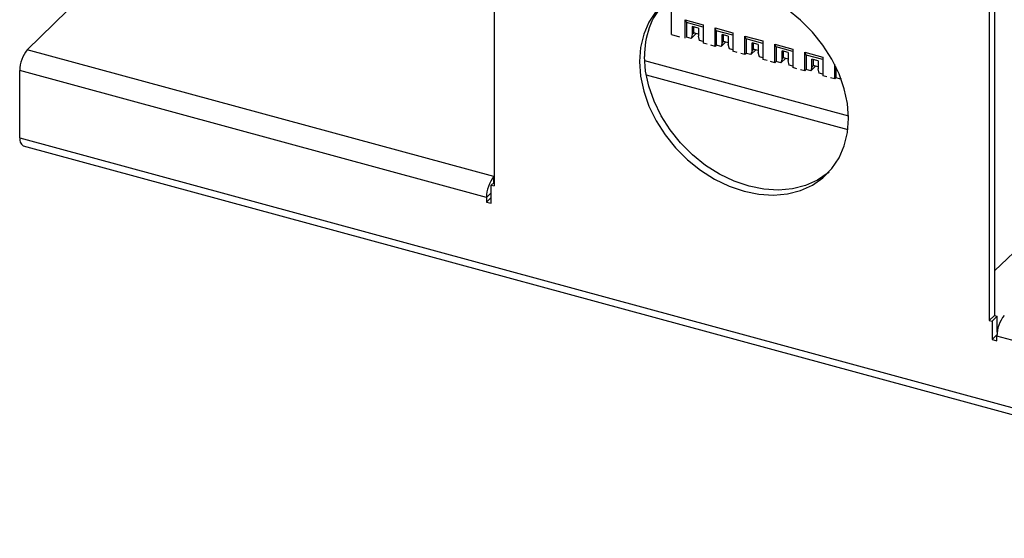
# Model space of a CAD drawing. Header units: millimetres. Extents: x 15 to 398, y 23 to 267.
# Tile 11 of 31: x 231 to 304, y 130 to 169. Entities that reach past the tile are written whole.
import ezdxf

# ---------------------------------------------------------------- set-up
doc = ezdxf.new("R2010")
doc.units = ezdxf.units.MM

msp = doc.modelspace()

# ---------------------------------------------------------------- linework, layer by layer
at = {"color": 7, "linetype": 'Continuous', "lineweight": 25}
for p, q in [((302.9595, 149.9704), (335.022, 180.2365)), ((265.9889, 179.2363), (265.9889, 156.2428)), ((239.2538, 173.8891), (231.4803, 166.3019)), ((279.1066, 167.4182), (279.1066, 170.1831)), ((302.9595, 169.6544), (302.9595, 146.6609)), ((302.5861, 169.29), (302.5861, 146.2964)), ((280.1016, 168.5161), (281.4282, 168.1556)), ((280.1016, 167.1477), (280.1016, 168.5161)), ((280.1016, 168.5161), (280.195, 168.3103)), ((281.4282, 167.9751), (280.195, 168.3103)), ((280.195, 168.3103), (280.195, 167.2388)), ((281.4282, 168.1556), (281.4282, 166.7872)), ((279.1066, 167.4182), (279.6815, 167.2619)), ((280.9052, 167.4906), (280.5487, 167.1427)), ((280.6327, 167.4238), (280.5487, 167.1427)), ((281.0838, 167.8973), (280.6327, 168.0199)), ((280.6327, 168.0199), (280.6327, 167.4238)), ((280.7456, 167.534), (280.6327, 167.4238)), ((280.7144, 167.9977), (280.7144, 167.5424)), ((281.0838, 167.4421), (280.7144, 167.5424)), ((281.0838, 167.8973), (281.0838, 167.3012)), ((282.3127, 167.9152), (283.6393, 167.5547)), ((282.3127, 166.5468), (282.3127, 167.9152)), ((282.406, 167.7094), (282.3127, 167.9152)), ((283.6393, 167.3742), (282.406, 167.7094)), ((282.406, 167.7094), (282.406, 166.6379)), ((283.2948, 167.2964), (282.8438, 167.419)), ((282.8438, 166.8229), (282.8438, 167.419)), ((282.9255, 167.3968), (282.9255, 166.9415)), ((283.6393, 167.5547), (283.6393, 166.1863)), ((280.5487, 167.1427), (280.195, 167.2388)), ((281.1678, 166.9744), (281.0838, 167.3012)), ((281.4282, 166.9037), (281.1678, 166.9744)), ((281.7378, 166.7031), (281.4282, 166.7872)), ((283.1162, 166.8897), (282.7598, 166.5418)), ((282.8438, 166.8229), (282.7598, 166.5418)), ((282.9567, 166.933), (282.8438, 166.8229)), ((282.9255, 166.9415), (283.2948, 166.8411)), ((283.2948, 167.2964), (283.2948, 166.7003)), ((283.3789, 166.3735), (283.2948, 166.7003)), ((284.5237, 167.3143), (285.8503, 166.9538)), ((284.5237, 165.9459), (284.5237, 167.3143)), ((284.617, 167.1085), (284.5237, 167.3143)), ((285.8503, 166.7733), (284.617, 167.1085)), ((284.617, 167.1085), (284.617, 166.037)), ((285.5059, 166.6955), (285.0548, 166.8181)), ((285.0548, 166.2219), (285.0548, 166.8181)), ((285.1365, 166.7959), (285.1365, 166.3406)), ((285.5059, 166.6955), (285.5059, 166.0994)), ((285.8503, 166.9538), (285.8503, 165.5854)), ((286.7348, 166.7134), (288.0614, 166.3528)), ((286.7348, 165.345), (286.7348, 166.7134)), ((286.8281, 166.5076), (286.7348, 166.7134)), ((265.9726, 156.9276), (231.4803, 166.3019)), ((282.3127, 166.5468), (282.0031, 166.631)), ((282.406, 166.6379), (282.3127, 166.5468)), ((282.7598, 166.5418), (282.406, 166.6379)), ((283.6393, 166.3028), (283.3789, 166.3735)), ((283.9488, 166.1022), (283.6393, 166.1863)), ((284.5237, 165.9459), (284.2142, 166.03)), ((284.617, 166.037), (284.5237, 165.9459)), ((284.9708, 165.9409), (284.617, 166.037)), ((285.3273, 166.2888), (284.9708, 165.9409)), ((285.0548, 166.2219), (284.9708, 165.9409)), ((285.1677, 166.3321), (285.0548, 166.2219)), ((285.5059, 166.2402), (285.1365, 166.3406)), ((285.5899, 165.7726), (285.5059, 166.0994)), ((288.0614, 166.1724), (286.8281, 166.5076)), ((286.8281, 166.5076), (286.8281, 165.4361)), ((287.7169, 166.0946), (287.2659, 166.2171)), ((287.2659, 165.621), (287.2659, 166.2171)), ((287.3476, 166.195), (287.3476, 165.7397)), ((287.7169, 166.0946), (287.7169, 165.4984)), ((288.0614, 166.3528), (288.0614, 164.9845)), ((288.9458, 166.1125), (290.2724, 165.7519)), ((288.9458, 164.7441), (288.9458, 166.1125)), ((289.0391, 165.9066), (288.9458, 166.1125)), ((277.1125, 165.5075), (292.1754, 161.4137)), ((285.8503, 165.7018), (285.5899, 165.7726)), ((286.1599, 165.5012), (285.8503, 165.5854)), ((286.7348, 165.345), (286.4252, 165.4291)), ((286.8281, 165.4361), (286.7348, 165.345)), ((287.1819, 165.34), (286.8281, 165.4361)), ((287.5383, 165.6879), (287.1819, 165.34)), ((287.2659, 165.621), (287.1819, 165.34)), ((287.3788, 165.7312), (287.2659, 165.621)), ((287.3476, 165.7397), (287.7169, 165.6393)), ((287.801, 165.1717), (287.7169, 165.4984)), ((290.2724, 165.5715), (289.0391, 165.9066)), ((289.0391, 165.9066), (289.0391, 164.8352)), ((289.928, 165.4936), (289.4769, 165.6162)), ((289.4769, 165.0201), (289.4769, 165.6162)), ((289.5586, 165.594), (289.5586, 165.1388)), ((289.928, 165.4936), (289.928, 164.8975)), ((290.2724, 165.7519), (290.2724, 164.3835)), ((291.1568, 164.1432), (291.1568, 165.229)), ((230.935, 159.7981), (230.935, 164.7682)), ((265.4273, 155.3939), (230.935, 164.7682)), ((277.2251, 164.4576), (292.1289, 160.407)), ((288.0614, 165.1009), (287.801, 165.1717)), ((288.3709, 164.9003), (288.0614, 164.9845)), ((288.9458, 164.7441), (288.6363, 164.8282)), ((289.0391, 164.8352), (288.9458, 164.7441)), ((289.3929, 164.739), (289.0391, 164.8352)), ((289.7494, 165.0869), (289.3929, 164.739)), ((289.4769, 165.0201), (289.3929, 164.739)), ((289.5898, 165.1303), (289.4769, 165.0201)), ((289.928, 165.0384), (289.5586, 165.1388)), ((290.012, 164.5708), (289.928, 164.8975)), ((290.2724, 164.5), (290.012, 164.5708)), ((291.2502, 165.0409), (291.2502, 164.2343)), ((290.582, 164.2994), (290.2724, 164.3835)), ((291.1568, 164.1432), (290.8473, 164.2273)), ((291.2502, 164.2343), (291.1568, 164.1432)), ((291.604, 164.1381), (291.2502, 164.2343)), ((291.6175, 164.1834), (291.604, 164.1381)), ((291.6262, 164.1599), (291.604, 164.1381)), ((230.935, 159.7981), (337.64, 130.7979)), ((231.1738, 159.2028), (337.8789, 130.2026)), ((265.9889, 156.5021), (265.7811, 156.2993)), ((265.9726, 156.9276), (265.9889, 156.9436)), ((265.7811, 154.9548), (265.7811, 156.2993)), ((265.7811, 156.2993), (265.9889, 156.2428)), ((265.7811, 155.3963), (265.4273, 155.051)), ((265.4273, 155.3939), (265.4273, 155.051)), ((265.4273, 155.051), (265.7811, 154.9548)), ((302.5861, 146.2964), (302.9595, 146.6609)), ((302.5861, 146.2964), (302.7939, 146.24)), ((303.1673, 146.6044), (302.7939, 146.24)), ((302.9595, 146.6609), (303.1673, 146.6044)), ((303.1673, 145.4275), (303.1673, 146.6044)), ((302.7939, 146.24), (302.7939, 144.8955)), ((303.1503, 145.2435), (302.7939, 144.8955)), ((302.7939, 144.8955), (303.1477, 144.7994)), ((303.1477, 144.7994), (303.1477, 145.1423)), ((337.64, 135.768), (303.1477, 145.1423))]:
    msp.add_line(p, q, dxfattribs=at)
at = {"color": 8, "linetype": 'Continuous', "lineweight": 25}
for p, q in [((265.9726, 156.4862), (265.9726, 156.9276)), ((265.7811, 155.7392), (265.4273, 155.3939))]:
    msp.add_line(p, q, dxfattribs=at)
at = {"color": 7, "linetype": 'Continuous', "lineweight": 25, "flags": 128}
for points in [[(277.9593, 169.1432), (277.4313, 168.3495), (277.0462, 167.4536), (276.8121, 166.4739), (276.7335, 165.4301), (276.8121, 164.3437), (277.0462, 163.2366), (277.4313, 162.1315), (277.9593, 161.0507), (278.6196, 160.0165), (279.3986, 159.0497), (280.2807, 158.17), (281.2477, 157.3954), (282.28, 156.7417), (283.3566, 156.2221), (284.4555, 155.8473), (285.5545, 155.6248), (286.6311, 155.5592), (287.6634, 155.6518), (288.6304, 155.9007), (289.5124, 156.3009), (290.2915, 156.8443), (290.9518, 157.5197), (291.4798, 158.3134), (291.8648, 159.2092), (292.099, 160.189), (292.1776, 161.2327)], [(292.1776, 161.2327), (292.099, 162.3192), (291.8648, 163.4263), (291.4798, 164.5314), (290.9518, 165.6121), (290.2915, 166.6464), (289.5124, 167.6132), (288.6304, 168.4929), (287.6634, 169.2674)], [(290.7361, 157.2702), (290.6649, 157.2087), (289.8858, 156.6654), (289.0038, 156.2652), (288.0368, 156.0162), (287.0045, 155.9236), (285.9279, 155.9892), (284.8289, 156.2117), (283.73, 156.5866), (282.6534, 157.1062), (281.6211, 157.7599), (280.6541, 158.5345), (279.772, 159.4141), (278.993, 160.3809), (278.3327, 161.4152), (277.8047, 162.4959), (277.4197, 163.601), (277.1855, 164.7081), (277.1069, 165.7946)]]:
    msp.add_lwpolyline(points, dxfattribs=at)
at = {"color": 7, "linetype": 'Continuous', "lineweight": 25}
for centre, radius, start, end in [((282.7934, 165.9694), 5.6893, 138.258063, 181.760696), ((233.3243, 164.7825), 2.3894, 140.512815, 180.343564), ((231.5214, 159.6878), 0.5967, 169.350991, 234.374921), ((267.8166, 155.4082), 2.3894, 140.512815, 180.343564), ((305.5371, 145.1566), 2.3894, 140.513166, 180.343213)]:
    msp.add_arc(centre, radius, start, end, dxfattribs=at)

doc.saveas('drawing.dxf')
